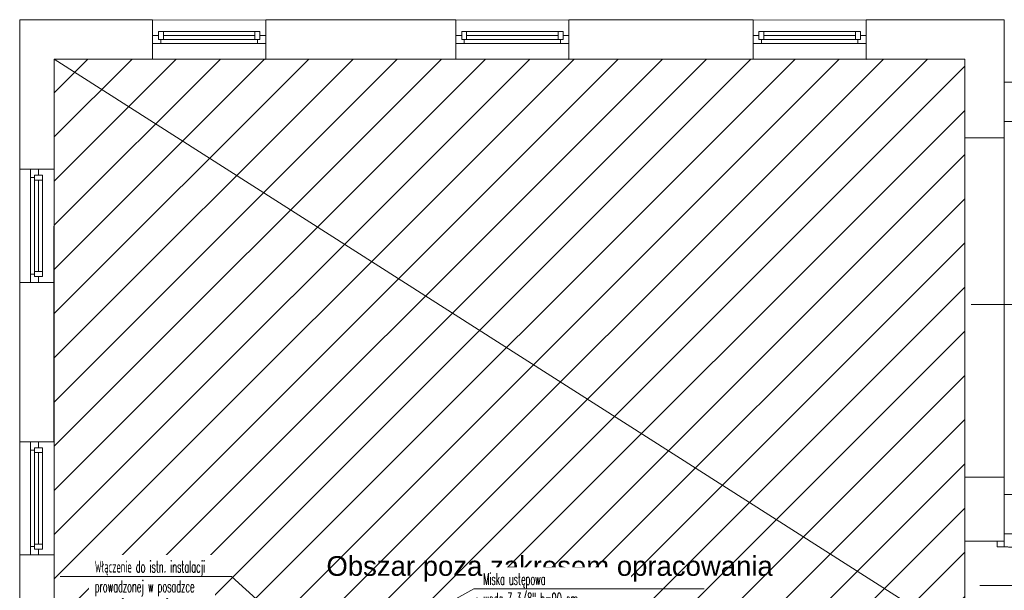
# Model space of a CAD drawing. Header units: millimetres. Extents: x -55054 to 44305, y -132338 to 49528.
# Tile 9 of 72: x 27502 to 37505, y -121337 to -115538. Entities that reach past the tile are written whole.
import ezdxf
from ezdxf import colors
from ezdxf.entities.mleader import LeaderData, LeaderLine
from ezdxf.enums import TextEntityAlignment as Align
from ezdxf.math import Vec2, Vec3

# ---------------------------------------------------------------- set-up
doc = ezdxf.new("R2010")
doc.units = ezdxf.units.MM
doc.header["$LTSCALE"] = 100
doc.linetypes.add('Kosów OSP 27-03-2026_xref$0$DASHED', pattern=[0.75, 0.5, -0.25])
for name, color, linetype, lineweight in [('.WK_WODA_OPIS', 7, 'Continuous', 13), ('.XREF', 251, 'Continuous', 5), ('Kosów OSP 27-03-2026_xref$0$A_drzwi', 8, 'Continuous', 5), ('Kosów OSP 27-03-2026_xref$0$A_meble kuchnia lazienka', 8, 'Continuous', 5), ('Kosów OSP 27-03-2026_xref$0$A_okno', 8, 'Continuous', 5), ('Kosów OSP 27-03-2026_xref$0$A_opis pom', 8, 'Continuous', 5), ('Kosów OSP 27-03-2026_xref$0$A_opis stolarki', 8, 'Continuous', 5), ('Kosów OSP 27-03-2026_xref$0$A_SC_MUROWANA_DZIAŁOWA', 8, 'Continuous', 5), ('Kosów OSP 27-03-2026_xref$0$A_schody', 8, 'Continuous', 5), ('Kosów OSP 27-03-2026_xref$0$A_scianazew', 8, 'Continuous', 5)]:
    doc.layers.add(name, color=color, linetype=linetype, lineweight=lineweight)
doc.styles.add('Kosów OSP 27-03-2026_xref$0$dar-styl', font='arial.ttf')
doc.styles.add('Kosów OSP 27-03-2026_xref$0$Standard', font='arial.ttf')
doc.styles.add('WYMIARY', font='romans.shx', dxfattribs={"width": 0.7})

# ---------------------------------------------------------------- blocks, each defined once
blk = doc.blocks.new('_None')
blk = doc.blocks.new('*U190')
at = {"color": 0}
for p, q in [((0, -6.5), (-88, -6.5)), ((-88, -6.5), (-88, -9.5)), ((0, -9.5), (-88, -9.5)), ((0, -9.5), (0, -6.5))]:
    blk.add_line(p, q, dxfattribs=at)
for points in [[(8, 0), (8, -6.5), (0, -6.5), (0, 0)], [(8, -94.5), (8, -101), (0, -101), (0, -94.5)]]:
    blk.add_lwpolyline(points, close=True, dxfattribs=at)
at = {"color": 0, "linetype": 'Kosów OSP 27-03-2026_xref$0$DASHED', "ltscale": 15}
blk.add_arc((0, -6.5), 88, 181.9536, 270, dxfattribs=at)
at = {"layer": 'Kosów OSP 27-03-2026_xref$0$A_opis stolarki'}
blk.add_line((-56.1, -50.5), (27.5, -50.5), dxfattribs=at)
at = {"layer": 'Kosów OSP 27-03-2026_xref$0$A_opis stolarki', "ltscale": 0.5, "style": 'Kosów OSP 27-03-2026_xref$0$dar-styl'}
blk.add_attdef('ODPORNOŚĆ_OGNIOWA', text='', height=15, rotation=94.0633, dxfattribs=at).set_placement((-95.9, -56.3), align=Align.TOP_CENTER)
blk.add_attdef('SYMBOL_DRZWI1', text='', height=14, dxfattribs=at).set_placement((-16.8, -50.5), align=Align.BOTTOM_CENTER)
blk.add_attdef('SYMBOL_DRZWI2', text='', height=14, dxfattribs=at).set_placement((-16.8, -53.5), align=Align.TOP_CENTER)
blk = doc.blocks.new('Kosów OSP 27-03-2026_xref$0$A$C69D56E1C')
at = {"layer": 'Kosów OSP 27-03-2026_xref$0$A_SC_MUROWANA_DZIAŁOWA'}
h = blk.add_hatch(dxfattribs=at)
h.set_pattern_fill('ANSI31', color=256, scale=10, style=0)
h.paths.add_polyline_path([(-718.3, 482.5), (-1643.3, 482.5), (-1643.3, -107.5), (-718.3, -107.5)])
at = {"linetype": 'Kosów OSP 27-03-2026_xref$0$DASHED', "ltscale": 50}
for points in [[(-1543.3, 522.5), (-1543.3, 482.5), (-1428.3, 482.1), (-1428.3, 522.1)], [(-1235.3, 522.5), (-1235.3, 482.5), (-1120.3, 482.1), (-1120.3, 522.1)], [(-933.3, 522.5), (-933.3, 482.5), (-818.3, 482.1), (-818.3, 522.1)], [(-678.3, 402.5), (-718.3, 402.5), (-718.3, 57.5), (-678.3, 57.5)], [(-1643.3, 370.5), (-1678.3, 370.5), (-1678.3, 255.5), (-1643.7, 255.5)], [(-1643.3, 93.5), (-1678.3, 93.5), (-1678.3, -21.5), (-1643.3, -21.5)]]:
    blk.add_lwpolyline(points, close=True, dxfattribs=at)
blk.add_lwpolyline([(-1643.3, 482.5), (-718.3, 482.5), (-718.3, -107.5), (-1643.3, -107.5)], close=True)
at = {"layer": 'Kosów OSP 27-03-2026_xref$0$A_okno'}
for p, q in [((-1485.8, 510.5, 0), (-1537.3, 510.5, 0)), ((-1537.3, 502.5, 0), (-1537.3, 510.5, 0)), ((-1537.3, 510.5, 0), (-1532.3, 510.5, 0)), ((-1532.3, 510.5, 0), (-1532.3, 507, 0)), ((-1532.3, 510.5, 0), (-1532.3, 502.5, 0)), ((-1434.3, 510.5, 0), (-1485.8, 510.5, 0)), ((-1439.3, 502.5, 0), (-1439.3, 510.5, 0)), ((-1434.3, 510.5, 0), (-1434.3, 502.5, 0)), ((-1177.8, 510.5, 0), (-1229.3, 510.5, 0)), ((-1229.3, 502.5, 0), (-1229.3, 510.5, 0)), ((-1229.3, 510.5, 0), (-1224.3, 510.5, 0)), ((-1224.3, 510.5, 0), (-1224.3, 507, 0)), ((-1224.3, 510.5, 0), (-1224.3, 502.5, 0)), ((-1126.3, 510.5, 0), (-1177.8, 510.5, 0)), ((-1131.3, 502.5, 0), (-1131.3, 510.5, 0)), ((-1126.3, 510.5, 0), (-1126.3, 502.5, 0)), ((-875.8, 510.5, 0), (-927.3, 510.5, 0)), ((-927.3, 502.5, 0), (-927.3, 510.5, 0)), ((-927.3, 510.5, 0), (-922.3, 510.5, 0)), ((-922.3, 510.5, 0), (-922.3, 507, 0)), ((-922.3, 510.5, 0), (-922.3, 502.5, 0)), ((-824.3, 510.5, 0), (-875.8, 510.5, 0)), ((-829.3, 502.5, 0), (-829.3, 510.5, 0)), ((-824.3, 510.5, 0), (-824.3, 502.5, 0)), ((-1543.3, 506.5, 0), (-1537.3, 506.5, 0)), ((-1537.3, 506.5, 0), (-1537.3, 502.5, 0)), ((-1532.3, 502.5, 0), (-1537.3, 502.5, 0)), ((-1537.3, 502.5, 0), (-1485.8, 502.5, 0)), ((-1534.8, 502.5, 0), (-1534.8, 498.5, 0)), ((-1532.3, 506.5, 0), (-1485.8, 506.5, 0)), ((-1532.3, 506, 0), (-1532.3, 502.5, 0)), ((-1485.8, 506.5, 0), (-1439.3, 506.5, 0)), ((-1485.8, 502.5, 0), (-1434.3, 502.5, 0)), ((-1436.8, 502.5, 0), (-1436.8, 498.5, 0)), ((-1428.3, 506.5, 0), (-1434.3, 506.5, 0)), ((-1235.3, 506.5, 0), (-1229.3, 506.5, 0)), ((-1229.3, 506.5, 0), (-1229.3, 502.5, 0)), ((-1224.3, 502.5, 0), (-1229.3, 502.5, 0)), ((-1229.3, 502.5, 0), (-1177.8, 502.5, 0)), ((-1226.8, 502.5, 0), (-1226.8, 498.5, 0)), ((-1224.3, 506.5, 0), (-1177.8, 506.5, 0)), ((-1224.3, 506, 0), (-1224.3, 502.5, 0)), ((-1177.8, 506.5, 0), (-1131.3, 506.5, 0)), ((-1177.8, 502.5, 0), (-1126.3, 502.5, 0)), ((-1128.8, 502.5, 0), (-1128.8, 498.5, 0)), ((-1120.3, 506.5, 0), (-1126.3, 506.5, 0)), ((-933.3, 506.5, 0), (-927.3, 506.5, 0)), ((-927.3, 506.5, 0), (-927.3, 502.5, 0)), ((-922.3, 502.5, 0), (-927.3, 502.5, 0)), ((-927.3, 502.5, 0), (-875.8, 502.5, 0)), ((-924.8, 502.5, 0), (-924.8, 498.5, 0)), ((-922.3, 506.5, 0), (-875.8, 506.5, 0)), ((-922.3, 506, 0), (-922.3, 502.5, 0)), ((-875.8, 506.5, 0), (-829.3, 506.5, 0)), ((-875.8, 502.5, 0), (-824.3, 502.5, 0)), ((-826.8, 502.5, 0), (-826.8, 498.5, 0)), ((-818.3, 506.5, 0), (-824.3, 506.5, 0)), ((-1534.8, 498.5, 0), (-1543.3, 498.5, 0)), ((-1485.8, 498.5, 0), (-1534.8, 498.5, 0)), ((-1428.3, 498.5, 0), (-1485.8, 498.5, 0)), ((-1226.8, 498.5, 0), (-1235.3, 498.5, 0)), ((-1177.8, 498.5, 0), (-1226.8, 498.5, 0)), ((-1120.3, 498.5, 0), (-1177.8, 498.5, 0)), ((-924.8, 498.5, 0), (-933.3, 498.5, 0)), ((-875.8, 498.5, 0), (-924.8, 498.5, 0)), ((-818.3, 498.5, 0), (-875.8, 498.5, 0)), ((-1667.3, 362, 0), (-1667.3, 370.5, 0)), ((-1659.3, 370.5, 0), (-1659.3, 364.5, 0)), ((-1663.3, 362, 0), (-1667.3, 362, 0)), ((-1667.3, 313, 0), (-1667.3, 362, 0)), ((-1663.3, 364.5, 0), (-1655.3, 364.5, 0)), ((-1663.3, 359.5, 0), (-1663.3, 364.5, 0)), ((-1659.3, 364.5, 0), (-1663.3, 364.5, 0)), ((-1663.3, 364.5, 0), (-1663.3, 313, 0)), ((-1655.3, 313, 0), (-1655.3, 364.5, 0)), ((-1655.3, 364.5, 0), (-1655.3, 359.5, 0)), ((-1659.8, 359.5, 0), (-1663.3, 359.5, 0)), ((-1655.3, 359.5, 0), (-1663.3, 359.5, 0)), ((-1659.3, 359.5, 0), (-1659.3, 313, 0)), ((-1655.3, 359.5, 0), (-1658.8, 359.5, 0)), ((-1667.3, 255.5, 0), (-1667.3, 313, 0)), ((-1663.3, 313, 0), (-1663.3, 261.5, 0)), ((-1659.3, 313, 0), (-1659.3, 266.5, 0)), ((-1655.3, 261.5, 0), (-1655.3, 313, 0)), ((-1663.3, 264, 0), (-1667.3, 264, 0)), ((-1663.3, 266.5, 0), (-1655.3, 266.5, 0)), ((-1655.3, 261.5, 0), (-1663.3, 261.5, 0)), ((-1659.3, 255.5, 0), (-1659.3, 261.5, 0)), ((-1667.3, 85, 0), (-1667.3, 93.5, 0)), ((-1659.3, 93.5, 0), (-1659.3, 87.5, 0)), ((-1663.3, 85, 0), (-1667.3, 85, 0)), ((-1667.3, 36, 0), (-1667.3, 85, 0)), ((-1663.3, 87.5, 0), (-1655.3, 87.5, 0)), ((-1663.3, 82.5, 0), (-1663.3, 87.5, 0)), ((-1659.3, 87.5, 0), (-1663.3, 87.5, 0)), ((-1663.3, 87.5, 0), (-1663.3, 36, 0)), ((-1659.8, 82.5, 0), (-1663.3, 82.5, 0)), ((-1655.3, 82.5, 0), (-1663.3, 82.5, 0)), ((-1659.3, 82.5, 0), (-1659.3, 36, 0)), ((-1655.3, 82.5, 0), (-1658.8, 82.5, 0)), ((-1655.3, 36, 0), (-1655.3, 87.5, 0)), ((-1655.3, 87.5, 0), (-1655.3, 82.5, 0)), ((-1667.3, -21.5, 0), (-1667.3, 36, 0)), ((-1663.3, 36, 0), (-1663.3, -15.5, 0)), ((-1659.3, 36, 0), (-1659.3, -10.5, 0)), ((-1655.3, -15.5, 0), (-1655.3, 36, 0)), ((-1663.3, -13, 0), (-1667.3, -13, 0)), ((-1663.3, -10.5, 0), (-1655.3, -10.5, 0)), ((-1655.3, -15.5, 0), (-1663.3, -15.5, 0)), ((-1659.3, -21.5, 0), (-1659.3, -15.5, 0))]:
    blk.add_line(p, q, dxfattribs=at)
at = {"layer": 'Kosów OSP 27-03-2026_xref$0$A_opis stolarki'}
blk.add_line((-608.5, 233, 0.1), (-711.7, 233.2, -0.1), dxfattribs=at)
at = {"layer": 'Kosów OSP 27-03-2026_xref$0$A_SC_MUROWANA_DZIAŁOWA'}
blk.add_line((-1643.3, 482.5), (-718.3, -107.5), dxfattribs=at)
blk.add_lwpolyline([(-718.3, -7.5), (-678.3, -7.5)], dxfattribs=at)
at = {"layer": 'Kosów OSP 27-03-2026_xref$0$A_schody'}
for p, q in [((2, 459), (-678.3, 459)), ((1.8, 419), (-678.3, 419)), ((0, 40), (-678.3, 40)), ((0, 40), (-678.3, 40)), ((-0.2, 0), (-678.3, 0))]:
    blk.add_line(p, q, dxfattribs=at)
at = {"layer": 'Kosów OSP 27-03-2026_xref$0$A_scianazew'}
for p, q in [((-1678.3, 522.5), (-1678.3, 370.5)), ((-1543.3, 522.5), (-1678.3, 522.5)), ((-1235.3, 522.5), (-1428.3, 522.5)), ((-933.3, 522.5), (-1120.3, 522.5)), ((-933.3, 482.5), (-933.3, 522.5)), ((-678.3, 522.5), (-818.3, 522.5)), ((-818.3, 482.5), (-818.3, 522.5)), ((-678.3, 402.5), (-678.3, 522.5)), ((-1543.3, 482.5), (-1643.3, 482.5)), ((-1235.3, 482.5), (-1428.3, 482.5)), ((-933.3, 482.5), (-1120.3, 482.5)), ((-718.3, 482.5), (-818.3, 482.5)), ((-718.3, 402.5), (-718.3, 482.5)), ((-678.3, 402.5), (-718.3, 402.5)), ((-1643.3, 370.5), (-1678.3, 370.5)), ((-1678.3, 255.5), (-1678.3, 93.5)), ((-1643.7, 255.5), (-1643.7, 93.5)), ((-1643.3, 93.5), (-1678.3, 93.5)), ((-718.3, -7.5), (-718.3, 57.5)), ((-678.3, 57.5), (-718.3, 57.5)), ((-678.3, -7.5), (-678.3, 57.5)), ((-1678.3, -21.5), (-1678.3, -204.5)), ((-1643.3, -21.5), (-1678.3, -21.5))]:
    blk.add_line(p, q, dxfattribs=at)
for points in [[(-1543.3, 522.5), (-1543.3, 482.5)], [(-1428.3, 522.5), (-1428.3, 482.5)], [(-1235.3, 522.5), (-1235.3, 482.5)], [(-1120.3, 522.5), (-1120.3, 482.5)], [(-1643.3, 482.5), (-1643.3, 370.5)], [(-1643.3, -21.5), (-1643.3, -107.5)]]:
    blk.add_lwpolyline(points, dxfattribs=at)
at = {"layer": 'Kosów OSP 27-03-2026_xref$0$A_drzwi', "xscale": 0.8910891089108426, "yscale": 0.8910891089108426, "zscale": 0.8910891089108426, "rotation": 180}
blk.add_blockref('*U190', (-678.3, -97.5), dxfattribs=at)
at = {"layer": 'Kosów OSP 27-03-2026_xref$0$A_opis pom', "insert": (-1366.7, -22.7, 0.1), "char_height": 20, "width": 473.91, "attachment_point": 1, "style": 'Kosów OSP 27-03-2026_xref$0$Standard'}
blk.add_mtext('Obszar poza zakresem opracowania', dxfattribs=at)
blk = doc.blocks.new('Kosów OSP 27-03-2026_xref')
at = {"layer": 'Kosów OSP 27-03-2026_xref$0$A_meble kuchnia lazienka'}
blk.add_blockref('Kosów OSP 27-03-2026_xref$0$A$C69D56E1C', (6868.8, -8255.4), dxfattribs=at)

msp = doc.modelspace()

# ---------------------------------------------------------------- block references
at = {"layer": '.XREF', "xscale": 10, "yscale": 10, "zscale": 10}
msp.add_blockref('Kosów OSP 27-03-2026_xref', (-24402.4, -38209.1, -141.5), dxfattribs=at)

# ---------------------------------------------------------------- next in the draw order: leaders
at = {"layer": '.WK_WODA_OPIS'}
ml = msp.add_multileader_mtext('Standard', dxfattribs=at)
ml.set_content('\\W0.5;Włączenie do istn. instalacji \\Pprowadzonej w posadzce', color=256, style='WYMIARY')
ml.set_leader_properties(linetype='ByLayer', lineweight=-1)
ml.set_arrow_properties(name='NONE')
ml.build(insert=Vec2(0, 0))
ml.multileader.update_dxf_attribs({"text_left_attachment_type": 6, "text_right_attachment_type": 6, "dogleg_length": 86.4, "arrow_head_size": 40})
ctx = ml.context
ctx.base_point, ctx.char_height, ctx.arrow_head_size, ctx.landing_gap_size, ctx.plane_origin = Vec3(28255.1, -121196.9, 3799.8), 120, 40, 10, Vec3(-6982182.9, 52058846.4, 3799.8)
ctx.left_attachment, ctx.right_attachment = 6, 6
notes = []
notes.append((ctx, [(0, (1, 1, 0), (29652.9, -121196.9, 3799.8), (-1, 0), 86.4, [(0, [(30498.5, -121957.9, 3799.8)], 0, [])])]))
ctx.mtext.insert, ctx.mtext.line_spacing_style = Vec3(28265.1, -121036.9, 3799.8), 2
ctx.mtext.has_bg_fill, ctx.mtext.bg_color, ctx.mtext.bg_scale_factor, ctx.mtext.bg_transparency, ctx.mtext.use_window_bg_color = 1, -1027028792, 1.5, 0, 1
ml = msp.add_multileader_mtext('Standard', dxfattribs=at)
ml.set_content('\\W0.5;Miska ustępowa \\Pwoda Z 3/8" h=90 cm\\Podpływ %%C110 h=0cm\\Ppodłączenie do istniejących podejść', color=256, style='WYMIARY')
ml.set_leader_properties(linetype='ByLayer', lineweight=-1)
ml.set_arrow_properties(name='NONE')
ml.build(insert=Vec2(0, 0))
ml.multileader.update_dxf_attribs({"text_left_attachment_type": 6, "text_right_attachment_type": 6, "dogleg_length": 86.4, "arrow_head_size": 40})
ctx = ml.context
ctx.base_point, ctx.char_height, ctx.arrow_head_size, ctx.landing_gap_size, ctx.plane_origin = Vec3(32202.2, -121322.4, 524.5), 120, 40, 10, Vec3(-52138469.6, -7134639.4, 524.5)
ctx.left_attachment, ctx.right_attachment = 6, 6
notes.append((ctx, [(0, (1, 1, 0), (32115.8, -121322.4, 524.5), (1, 0), 86.4, [(0, [(30727.7, -122087.7, 524.5)], 0, [])])]))
ctx.mtext.insert, ctx.mtext.line_spacing_style = Vec3(32212.2, -121162.4, 524.5), 2
ctx.mtext.has_bg_fill, ctx.mtext.bg_color, ctx.mtext.bg_scale_factor, ctx.mtext.bg_transparency, ctx.mtext.use_window_bg_color = 1, -1027028792, 1.5, 0, 1
for ctx, leaders in notes:
    for number, flags, end, landing, length, lines in leaders:
        leader = LeaderData()
        leader.index, (leader.has_last_leader_line, leader.has_dogleg_vector, leader.attachment_direction) = number, flags
        leader.last_leader_point, leader.dogleg_vector, leader.dogleg_length = Vec3(end), Vec3(landing), length
        for number, points, colour, breaks in lines:
            line = LeaderLine()
            line.index, line.vertices, line.color, line.breaks = number, Vec3.list(points), colors.encode_raw_color(colour), breaks
            leader.lines.append(line)
        ctx.leaders.append(leader)

doc.saveas('drawing.dxf')
